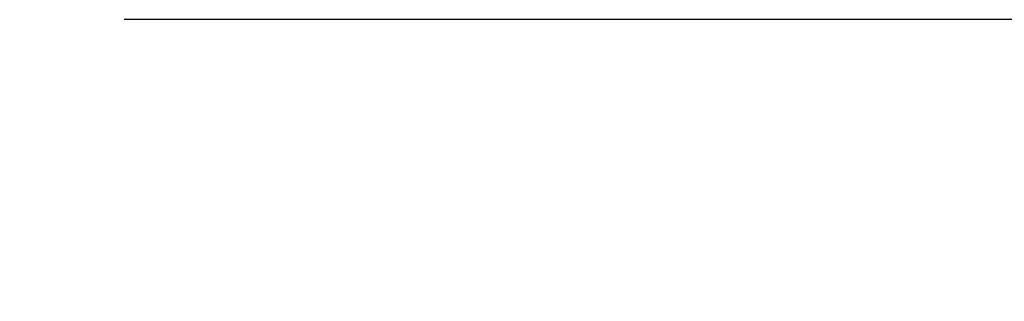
# Model space of a CAD drawing. Header units: millimetres. Extents: x 269 to 445, y 52 to 491.
# Tile 6 of 88: x 339.59 to 348.47, y 93.15 to 95.7. Entities that reach past the tile are written whole.
import ezdxf

# ---------------------------------------------------------------- set-up
doc = ezdxf.new("R2010")
doc.units = ezdxf.units.MM
doc.header["$LTSCALE"] = 47.498
doc.layers.add('KONSTR_EL', color=7, linetype='CONTINUOUS')

msp = doc.modelspace()

# ---------------------------------------------------------------- linework, layer by layer
at = {"layer": 'KONSTR_EL', "color": 4, "linetype": 'CONTINUOUS'}
msp.add_line((352.1653, 95.696), (340.5279, 95.696), dxfattribs=at)
for radius in [34, 27.2, 20.4]:
    msp.add_circle((356.8653, 90.996), radius, dxfattribs=at)
msp.add_arc((356.8653, 90.996), 17, 180, 90, dxfattribs=at)

doc.saveas('drawing.dxf')
